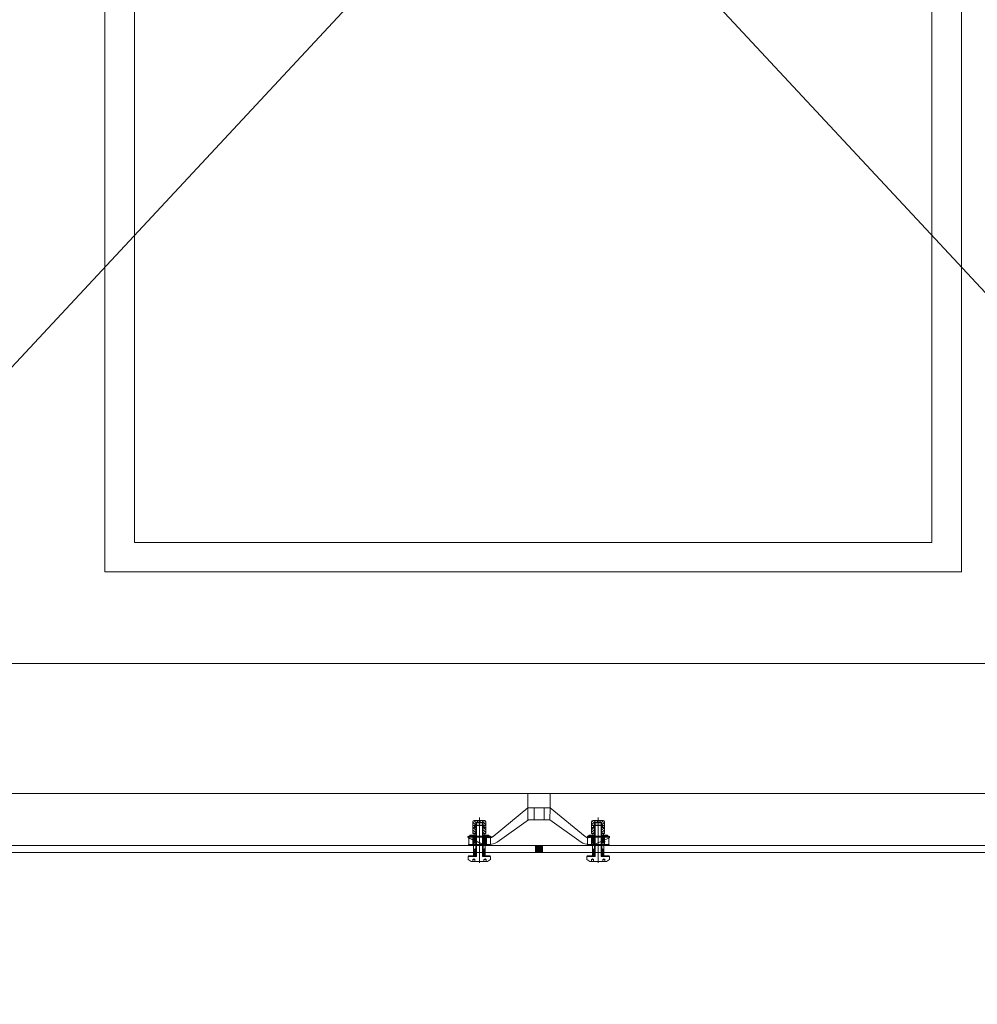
# Model space of a CAD drawing. Header units: inches. Extents: x -647532 to 3008597, y -136987 to 2557681.
# Tile 9 of 153: x 55186 to 56808, y 20635 to 22303. Entities that reach past the tile are written whole.
import ezdxf
from ezdxf import colors
from ezdxf.entities.mleader import LeaderData, LeaderLine
from ezdxf.enums import TextEntityAlignment as Align
from ezdxf.math import Vec2, Vec3

# ---------------------------------------------------------------- set-up
doc = ezdxf.new("R2010")
doc.units = ezdxf.units.IN
doc.header["$MEASUREMENT"] = 0
doc.layers.add('ARCH', color=8, linetype='Continuous')
for name, color, linetype, lineweight in [('FURN', 8, 'Continuous', 5), ('FURN-HATCH', 8, 'Continuous', 5), ('YD-EXTERNAL 4', 8, 'Continuous', 5)]:
    doc.layers.add(name, color=color, linetype=linetype, lineweight=lineweight)
doc.styles.add('ARIAL', font='arial.ttf')
doc.styles.get("Standard").update_dxf_attribs({"font": 'arial.ttf'})

# ---------------------------------------------------------------- blocks, each defined once
blk = doc.blocks.new('_TagSlot')
at = {"color": 0, "linetype": 'ByBlock', "lineweight": -2, "transparency": 16777216}
for p, q in [((-4, 4), (4, 4)), ((-4, -4), (4, -4))]:
    blk.add_line(p, q, dxfattribs=at)
for centre, start, end in [((-4, 0), 90, 270), ((4, 0), 270, 90)]:
    blk.add_arc(centre, 4, start, end, dxfattribs=at)
at = {"layer": 'FURN', "color": 0, "transparency": 16777216, "style": 'ARIAL'}
blk.add_attdef('M-01', text='', height=2.5, dxfattribs=at).set_placement((0, -1.5), align=Align.CENTER)
blk = doc.blocks.new('_DotSmall')
at = {"color": 0, "linetype": 'ByBlock', "const_width": 0.5}
blk.add_lwpolyline([(-0.0625, 0, 1), (0.0625, 0, 1)], format="xyb", close=True, dxfattribs=at)
blk = doc.blocks.new('ARCH')
at = {"layer": 'YD-EXTERNAL 4', "linetype": 'Continuous'}
blk.add_hatch(color=256, dxfattribs=at).paths.add_polyline_path([(56071.606, 20904.366), (56059.606, 20904.366), (56059.606, 20892.366), (56071.606, 20892.366)])
for p, q in [((54705.606, 24112.366), (57405.606, 21212.366)), ((54705.606, 21212.366), (57405.606, 24112.366)), ((57405.606, 21212.365), (54485.606, 21212.365)), ((57405.606, 21212.313), (54705.606, 21212.313)), ((54705.606, 20992.313), (57405.606, 20992.313)), ((56046.606, 20992.366), (56046.606, 20947.866)), ((56084.606, 20967.866), (56084.606, 20992.366)), ((56046.606, 20967.866), (55987.692, 20919.342)), ((56046.606, 20967.866), (56084.606, 20967.866)), ((56057.106, 20967.866), (56057.106, 20947.866)), ((56074.106, 20947.866), (56074.106, 20967.866)), ((56083.606, 20947.866), (56084.606, 20967.866)), ((56084.606, 20967.866), (56143.52, 20919.342)), ((55953.607, 20924.365), (55953.607, 20944.363)), ((55953.607, 20943.721), (55958.607, 20938.722)), ((55955.396, 20946.352), (55959.384, 20942.363)), ((55973.605, 20946.363), (55955.607, 20946.363)), ((55959.606, 20943.363), (55964.606, 20944.363)), ((55959.803, 20946.363), (55962.27, 20943.896)), ((55964.222, 20946.363), (55964.606, 20945.979)), ((55964.606, 20874.765), (55964.606, 20951.718)), ((55964.606, 20945.979), (55966.626, 20943.959)), ((55969.605, 20943.363), (55964.606, 20944.363)), ((55968.641, 20946.363), (55975.605, 20939.399)), ((55973.06, 20946.363), (55975.605, 20943.818)), ((55975.605, 20924.365), (55975.605, 20944.363)), ((56047.606, 20947.866), (55994.443, 20909.901)), ((56046.606, 20947.866), (56083.606, 20947.866)), ((56083.606, 20947.866), (56136.769, 20909.901)), ((56157.152, 20946.363), (56154.607, 20943.818)), ((56161.57, 20946.363), (56154.607, 20939.399)), ((56154.607, 20924.365), (56154.607, 20944.363)), ((56156.607, 20946.363), (56174.605, 20946.363)), ((56160.606, 20943.363), (56165.606, 20944.363)), ((56165.606, 20945.979), (56163.586, 20943.959)), ((56165.606, 20874.765), (56165.606, 20951.718)), ((56165.989, 20946.363), (56165.606, 20945.979)), ((56170.605, 20943.363), (56165.606, 20944.363)), ((56170.408, 20946.363), (56167.941, 20943.896)), ((56174.816, 20946.352), (56170.828, 20942.363)), ((56176.605, 20943.721), (56171.605, 20938.722)), ((56176.605, 20924.365), (56176.605, 20944.363)), ((55953.607, 20939.302), (55954.796, 20938.114)), ((55953.607, 20938.114), (55956.607, 20938.114)), ((55953.607, 20934.614), (55956.607, 20934.614)), ((55953.607, 20930.464), (55958.607, 20925.465)), ((55953.876, 20934.614), (55958.607, 20929.884)), ((55957.607, 20936.364), (55956.607, 20938.114)), ((55956.607, 20934.614), (55956.607, 20938.114)), ((55956.607, 20934.614), (55957.607, 20936.364)), ((55957.221, 20935.689), (55958.607, 20934.303)), ((55958.606, 20937.866), (55959.606, 20938.866)), ((55970.606, 20937.866), (55958.606, 20937.866)), ((55958.606, 20885.331), (55958.606, 20937.866)), ((55970.605, 20942.363), (55958.607, 20942.363)), ((55958.607, 20938.764), (55958.607, 20942.363)), ((55958.607, 20924.365), (55958.607, 20938.764)), ((55959.601, 20939.764), (55959.606, 20943.363)), ((55969.605, 20943.363), (55959.606, 20943.363)), ((55969.606, 20938.866), (55959.606, 20938.866)), ((55959.606, 20885.331), (55959.606, 20938.866)), ((55959.612, 20924.365), (55959.612, 20939.763)), ((55969.6, 20939.764), (55969.605, 20943.363)), ((55970.606, 20937.866), (55969.606, 20938.866)), ((55969.606, 20885.331), (55969.606, 20938.866)), ((55969.609, 20924.365), (55969.609, 20939.755)), ((55970.6, 20938.764), (55970.605, 20942.363)), ((55970.602, 20939.983), (55972.557, 20938.029)), ((55970.605, 20924.365), (55970.605, 20938.764)), ((55970.605, 20935.561), (55975.605, 20930.561)), ((55970.605, 20931.142), (55975.605, 20926.142)), ((55970.606, 20885.331), (55970.606, 20937.866)), ((55971.605, 20936.364), (55972.605, 20938.114)), ((55972.605, 20934.614), (55971.605, 20936.364)), ((55972.605, 20934.614), (55972.605, 20938.114)), ((55975.605, 20938.114), (55972.605, 20938.114)), ((55975.605, 20934.614), (55972.605, 20934.614)), ((56154.607, 20938.114), (56157.607, 20938.114)), ((56159.606, 20935.561), (56154.607, 20930.561)), ((56154.607, 20934.614), (56157.607, 20934.614)), ((56159.606, 20931.142), (56154.607, 20926.142)), ((56157.607, 20934.614), (56157.607, 20938.114)), ((56158.607, 20936.364), (56157.607, 20938.114)), ((56157.607, 20934.614), (56158.607, 20936.364)), ((56159.61, 20939.983), (56157.655, 20938.029)), ((56159.606, 20942.363), (56171.605, 20942.363)), ((56159.612, 20938.764), (56159.606, 20942.363)), ((56159.606, 20937.866), (56160.606, 20938.866)), ((56159.606, 20924.365), (56159.606, 20938.764)), ((56159.606, 20937.866), (56171.606, 20937.866)), ((56159.606, 20885.331), (56159.606, 20937.866)), ((56160.603, 20924.365), (56160.603, 20939.755)), ((56160.606, 20943.363), (56170.605, 20943.363)), ((56160.611, 20939.764), (56160.606, 20943.363)), ((56160.606, 20938.866), (56170.606, 20938.866)), ((56160.606, 20885.331), (56160.606, 20938.866)), ((56170.6, 20924.365), (56170.6, 20939.763)), ((56170.61, 20939.764), (56170.605, 20943.363)), ((56171.606, 20937.866), (56170.606, 20938.866)), ((56170.606, 20885.331), (56170.606, 20938.866)), ((56171.605, 20924.365), (56171.605, 20942.363)), ((56172.991, 20935.689), (56171.605, 20934.303)), ((56176.335, 20934.614), (56171.605, 20929.884)), ((56176.605, 20930.464), (56171.605, 20925.465)), ((56171.606, 20885.331), (56171.606, 20937.866)), ((56172.605, 20936.364), (56173.605, 20938.114)), ((56173.605, 20934.614), (56172.605, 20936.364)), ((56173.605, 20934.614), (56173.605, 20938.114)), ((56176.605, 20938.114), (56173.605, 20938.114)), ((56176.605, 20934.614), (56173.605, 20934.614)), ((56176.605, 20939.302), (56175.416, 20938.114)), ((55967.16, 20907.845), (55945.502, 20917.35)), ((55968.16, 20907.845), (55946.502, 20917.35)), ((55946.606, 20919.866), (55983.606, 20919.866)), ((55946.606, 20905.866), (55946.606, 20919.866)), ((55946.606, 20918.366), (55983.606, 20918.366)), ((55948.411, 20919.866), (55947.106, 20918.561)), ((55947.106, 20918.366), (55947.106, 20919.866)), ((55947.106, 20918.926), (55947.666, 20918.366)), ((55947.934, 20919.866), (55949.434, 20918.366)), ((55948.608, 20919.866), (55948.608, 20921.865)), ((55958.606, 20921.865), (55948.608, 20921.865)), ((55950.178, 20919.866), (55948.678, 20918.366)), ((55948.763, 20919.866), (55948.763, 20919.466)), ((55948.763, 20919.466), (55949.163, 20919.466)), ((55950.774, 20921.865), (55948.774, 20919.866)), ((55949.163, 20919.466), (55949.163, 20919.866)), ((55949.701, 20919.866), (55951.201, 20918.366)), ((55951.946, 20919.866), (55950.446, 20918.366)), ((55953.425, 20921.865), (55951.426, 20919.866)), ((55951.469, 20919.866), (55952.969, 20918.366)), ((55951.968, 20919.866), (55951.968, 20919.466)), ((55951.968, 20919.466), (55952.368, 20919.466)), ((55953.714, 20919.866), (55952.214, 20918.366)), ((55952.368, 20919.466), (55952.368, 20919.866)), ((55953.237, 20919.866), (55958.606, 20914.497)), ((55955.482, 20919.866), (55953.601, 20917.985)), ((55957.25, 20919.866), (55953.601, 20916.217)), ((55958.606, 20919.454), (55953.601, 20914.449)), ((55953.601, 20905.866), (55953.601, 20918.366)), ((55953.601, 20917.734), (55958.606, 20912.729)), ((55958.606, 20917.687), (55953.601, 20912.681)), ((55953.601, 20915.966), (55958.606, 20910.961)), ((55958.606, 20915.919), (55953.601, 20910.914)), ((55953.601, 20914.198), (55958.606, 20909.193)), ((55958.606, 20914.151), (55953.601, 20909.146)), ((55953.601, 20912.431), (55957.666, 20908.366)), ((55953.601, 20910.663), (55955.898, 20908.366)), ((55953.606, 20919.866), (55953.606, 20905.866)), ((55953.607, 20926.045), (55955.287, 20924.365)), ((55958.606, 20924.365), (55953.607, 20924.365)), ((55956.077, 20921.865), (55954.077, 20919.866)), ((55958.606, 20912.383), (55954.588, 20908.366)), ((55954.606, 20919.866), (55954.606, 20905.866)), ((55955.005, 20919.866), (55958.606, 20916.264)), ((55955.607, 20921.865), (55955.607, 20924.365)), ((55958.606, 20910.615), (55956.356, 20908.366)), ((55958.356, 20921.493), (55956.729, 20919.866)), ((55956.773, 20919.866), (55958.606, 20918.032)), ((55958.356, 20919.866), (55958.356, 20924.365)), ((55958.54, 20919.866), (55958.606, 20919.8)), ((55970.605, 20926.723), (55972.963, 20924.365)), ((55975.605, 20924.365), (55970.606, 20924.365)), ((55980.604, 20921.865), (55970.606, 20921.865)), ((55971.392, 20919.866), (55970.606, 20919.08)), ((55973.159, 20919.866), (55970.606, 20917.312)), ((55974.927, 20919.866), (55970.606, 20915.544)), ((55976.695, 20919.866), (55970.606, 20913.777)), ((55970.606, 20918.407), (55975.606, 20913.407)), ((55970.606, 20908.366), (55970.606, 20918.366)), ((55975.606, 20917.009), (55970.606, 20912.009)), ((55970.606, 20916.639), (55975.606, 20911.639)), ((55975.606, 20915.241), (55970.606, 20910.241)), ((55970.606, 20914.871), (55975.606, 20909.871)), ((55975.606, 20913.473), (55970.606, 20908.473)), ((55970.606, 20913.103), (55975.344, 20908.366)), ((55970.606, 20911.335), (55973.576, 20908.366)), ((55970.856, 20919.866), (55970.856, 20924.365)), ((55971.987, 20921.865), (55970.856, 20920.734)), ((55970.915, 20919.866), (55975.606, 20915.174)), ((55974.583, 20918.634), (55971.836, 20919.866)), ((55975.606, 20911.706), (55972.266, 20908.366)), ((55974.639, 20921.865), (55972.639, 20919.866)), ((55972.682, 20919.866), (55975.606, 20916.942)), ((55975.583, 20918.634), (55972.836, 20919.866)), ((55973.605, 20921.865), (55973.605, 20924.365)), ((55974.45, 20919.866), (55975.95, 20918.366)), ((55977.29, 20921.865), (55975.29, 20919.866)), ((55975.606, 20905.866), (55975.606, 20919.866)), ((55976.218, 20919.866), (55977.718, 20918.366)), ((55976.606, 20905.866), (55976.606, 20919.866)), ((55976.844, 20919.466), (55976.844, 20919.866)), ((55977.244, 20919.466), (55976.844, 20919.466)), ((55978.463, 20919.866), (55976.963, 20918.366)), ((55977.244, 20919.866), (55977.244, 20919.466)), ((55979.942, 20921.865), (55977.942, 20919.866)), ((55977.986, 20919.866), (55979.486, 20918.366)), ((55980.049, 20919.684), (55978.73, 20918.366)), ((55979.753, 20919.866), (55980.049, 20919.57)), ((55980.049, 20919.466), (55980.049, 20919.866)), ((55980.449, 20919.466), (55980.049, 20919.466)), ((55980.153, 20919.466), (55981.253, 20918.366)), ((55980.449, 20919.866), (55980.449, 20919.466)), ((55981.998, 20919.866), (55980.498, 20918.366)), ((55980.604, 20919.876), (55980.594, 20919.866)), ((55980.604, 20919.866), (55980.604, 20921.865)), ((55981.521, 20919.866), (55982.106, 20919.281)), ((55982.106, 20919.866), (55982.106, 20918.366)), ((55983.606, 20919.866), (55983.606, 20905.866)), ((56183.606, 20919.866), (56147.606, 20919.866)), ((56147.606, 20919.866), (56147.606, 20905.866)), ((56183.606, 20918.366), (56147.606, 20918.366)), ((56148.691, 20919.866), (56148.106, 20919.281)), ((56148.106, 20919.866), (56148.106, 20918.366)), ((56148.214, 20919.866), (56149.714, 20918.366)), ((56150.058, 20919.466), (56148.958, 20918.366)), ((56149.607, 20921.865), (56159.606, 20921.865)), ((56149.607, 20919.866), (56149.607, 20921.865)), ((56149.607, 20919.876), (56149.618, 20919.866)), ((56149.763, 20919.866), (56149.763, 20919.466)), ((56149.763, 20919.466), (56150.163, 20919.466)), ((56150.458, 20919.866), (56150.163, 20919.57)), ((56150.163, 20919.466), (56150.163, 20919.866)), ((56150.163, 20919.684), (56151.481, 20918.366)), ((56150.27, 20921.865), (56152.27, 20919.866)), ((56152.226, 20919.866), (56150.726, 20918.366)), ((56151.749, 20919.866), (56153.249, 20918.366)), ((56153.994, 20919.866), (56152.494, 20918.366)), ((56152.922, 20921.865), (56154.921, 20919.866)), ((56152.968, 20919.866), (56152.968, 20919.466)), ((56152.968, 20919.466), (56153.368, 20919.466)), ((56153.368, 20919.466), (56153.368, 20919.866)), ((56153.517, 20919.866), (56159.606, 20913.777)), ((56155.762, 20919.866), (56154.262, 20918.366)), ((56154.606, 20905.866), (56154.606, 20919.866)), ((56157.529, 20919.866), (56154.606, 20916.942)), ((56159.297, 20919.866), (56154.606, 20915.174)), ((56159.606, 20918.407), (56154.606, 20913.407)), ((56154.606, 20917.009), (56159.606, 20912.009)), ((56159.606, 20916.639), (56154.606, 20911.639)), ((56154.606, 20915.241), (56159.606, 20910.241)), ((56159.606, 20914.871), (56154.606, 20909.871)), ((56154.606, 20913.473), (56159.606, 20908.473)), ((56154.606, 20911.706), (56157.946, 20908.366)), ((56154.607, 20924.365), (56159.606, 20924.365)), ((56159.606, 20913.103), (56154.868, 20908.366)), ((56155.285, 20919.866), (56159.606, 20915.544)), ((56155.573, 20921.865), (56157.573, 20919.866)), ((56155.628, 20918.634), (56158.376, 20919.866)), ((56156.607, 20921.865), (56156.607, 20924.365)), ((56159.606, 20911.335), (56156.636, 20908.366)), ((56157.052, 20919.866), (56159.606, 20917.312)), ((56159.606, 20926.723), (56157.249, 20924.365)), ((56158.225, 20921.865), (56159.356, 20920.734)), ((56158.82, 20919.866), (56159.606, 20919.08)), ((56159.356, 20919.866), (56159.356, 20924.365)), ((56159.606, 20908.366), (56159.606, 20918.366)), ((56163.052, 20907.845), (56184.71, 20917.35)), ((56171.606, 20924.365), (56176.605, 20924.365)), ((56171.606, 20921.865), (56181.604, 20921.865)), ((56171.672, 20919.866), (56171.606, 20919.8)), ((56173.439, 20919.866), (56171.606, 20918.032)), ((56175.207, 20919.866), (56171.606, 20916.264)), ((56176.975, 20919.866), (56171.606, 20914.497)), ((56171.606, 20919.454), (56176.611, 20914.449)), ((56176.611, 20917.734), (56171.606, 20912.729)), ((56171.606, 20917.687), (56176.611, 20912.681)), ((56176.611, 20915.966), (56171.606, 20910.961)), ((56171.606, 20915.919), (56176.611, 20910.914)), ((56176.611, 20914.198), (56171.606, 20909.193)), ((56171.606, 20914.151), (56176.611, 20909.146)), ((56171.606, 20912.383), (56175.623, 20908.366)), ((56171.606, 20910.615), (56173.856, 20908.366)), ((56171.856, 20919.866), (56171.856, 20924.365)), ((56171.856, 20921.493), (56173.483, 20919.866)), ((56176.611, 20912.431), (56172.546, 20908.366)), ((56172.962, 20919.866), (56176.611, 20916.217)), ((56174.135, 20921.865), (56176.135, 20919.866)), ((56176.611, 20910.663), (56174.314, 20908.366)), ((56174.605, 20921.865), (56174.605, 20924.365)), ((56174.73, 20919.866), (56176.611, 20917.985)), ((56176.605, 20926.045), (56174.924, 20924.365)), ((56176.498, 20919.866), (56177.998, 20918.366)), ((56176.606, 20919.866), (56176.606, 20905.866)), ((56176.611, 20905.866), (56176.611, 20918.366)), ((56176.786, 20921.865), (56178.786, 20919.866)), ((56178.743, 20919.866), (56177.243, 20918.366)), ((56177.844, 20919.466), (56177.844, 20919.866)), ((56178.244, 20919.466), (56177.844, 20919.466)), ((56178.244, 20919.866), (56178.244, 20919.466)), ((56178.266, 20919.866), (56179.766, 20918.366)), ((56180.51, 20919.866), (56179.01, 20918.366)), ((56179.438, 20921.865), (56181.438, 20919.866)), ((56180.033, 20919.866), (56181.533, 20918.366)), ((56182.278, 20919.866), (56180.778, 20918.366)), ((56181.049, 20919.466), (56181.049, 20919.866)), ((56181.449, 20919.466), (56181.049, 20919.466)), ((56181.449, 20919.866), (56181.449, 20919.466)), ((56181.604, 20919.866), (56181.604, 20921.865)), ((56181.801, 20919.866), (56183.106, 20918.561)), ((56183.106, 20918.926), (56182.546, 20918.366)), ((56183.106, 20918.366), (56183.106, 20919.866)), ((56183.606, 20905.866), (56183.606, 20919.866)), ((55947.066, 20905.866), (55946.106, 20904.905)), ((55946.106, 20904.366), (55946.106, 20905.866)), ((55983.606, 20905.866), (55946.106, 20905.866)), ((55946.106, 20904.723), (55946.463, 20904.366)), ((55946.378, 20905.866), (55947.877, 20904.366)), ((55948.481, 20905.866), (55946.981, 20904.366)), ((55947.792, 20905.866), (55949.292, 20904.366)), ((55949.895, 20905.866), (55948.395, 20904.366)), ((55949.206, 20905.866), (55950.706, 20904.366)), ((55951.309, 20905.866), (55949.809, 20904.366)), ((55950.62, 20905.866), (55952.12, 20904.366)), ((55952.723, 20905.866), (55951.223, 20904.366)), ((55952.034, 20905.866), (55953.534, 20904.366)), ((55954.138, 20905.866), (55952.638, 20904.366)), ((55953.449, 20905.866), (55954.949, 20904.366)), ((55953.601, 20908.895), (55954.13, 20908.366)), ((55953.606, 20908.366), (55958.606, 20908.366)), ((55955.552, 20905.866), (55954.052, 20904.366)), ((55958.606, 20904.115), (55954.857, 20904.115)), ((55954.857, 20887.082), (55954.857, 20904.115)), ((55957.3, 20898.581), (55954.857, 20896.138)), ((55954.857, 20898.031), (55958.357, 20894.531)), ((55958.357, 20896.986), (55954.857, 20893.486)), ((55954.857, 20895.379), (55958.357, 20891.88)), ((55958.357, 20894.334), (55954.857, 20890.835)), ((55954.863, 20905.866), (55956.363, 20904.366)), ((55956.966, 20905.866), (55955.466, 20904.366)), ((55956.277, 20905.866), (55957.777, 20904.366)), ((55958.356, 20905.841), (55956.88, 20904.366)), ((55956.959, 20898.581), (55958.357, 20897.183)), ((55957.691, 20905.866), (55958.356, 20905.201)), ((55958.606, 20908.848), (55958.124, 20908.366)), ((55958.356, 20904.427), (55958.294, 20904.366)), ((55958.356, 20904.366), (55958.356, 20905.866)), ((55958.357, 20887.082), (55958.357, 20904.115)), ((55970.606, 20909.568), (55971.808, 20908.366)), ((55970.606, 20908.366), (55975.611, 20908.366)), ((55974.355, 20904.115), (55970.606, 20904.115)), ((55970.855, 20887.082), (55970.855, 20904.115)), ((55973.209, 20898.581), (55970.855, 20896.226)), ((55970.855, 20897.943), (55974.355, 20894.443)), ((55974.355, 20897.074), (55970.855, 20893.575)), ((55970.855, 20895.291), (55974.355, 20891.791)), ((55974.355, 20894.423), (55970.855, 20890.923)), ((55971.108, 20905.866), (55970.856, 20905.614)), ((55970.856, 20904.366), (55970.856, 20905.866)), ((55970.856, 20905.429), (55971.919, 20904.366)), ((55972.522, 20905.866), (55971.022, 20904.366)), ((55971.833, 20905.866), (55973.333, 20904.366)), ((55973.936, 20905.866), (55972.436, 20904.366)), ((55972.869, 20898.581), (55974.355, 20897.095)), ((55973.247, 20905.866), (55974.747, 20904.366)), ((55975.351, 20905.866), (55973.851, 20904.366)), ((55975.606, 20909.938), (55974.034, 20908.366)), ((55974.355, 20887.082), (55974.355, 20904.115)), ((55974.662, 20905.866), (55976.162, 20904.366)), ((55976.765, 20905.866), (55975.265, 20904.366)), ((55976.076, 20905.866), (55977.576, 20904.366)), ((55978.179, 20905.866), (55976.679, 20904.366)), ((55977.49, 20905.866), (55978.99, 20904.366)), ((55979.593, 20905.866), (55978.093, 20904.366)), ((55978.904, 20905.866), (55980.404, 20904.366)), ((55981.007, 20905.866), (55979.507, 20904.366)), ((55980.318, 20905.866), (55981.818, 20904.366)), ((55982.422, 20905.866), (55980.922, 20904.366)), ((55981.733, 20905.866), (55983.106, 20904.492)), ((55983.106, 20905.136), (55982.336, 20904.366)), ((55983.106, 20904.366), (55983.106, 20905.866)), ((56148.479, 20905.866), (56147.106, 20904.492)), ((56147.106, 20905.866), (56184.106, 20905.866)), ((56147.106, 20904.366), (56147.106, 20905.866)), ((56147.106, 20905.136), (56147.876, 20904.366)), ((56147.79, 20905.866), (56149.29, 20904.366)), ((56149.893, 20905.866), (56148.393, 20904.366)), ((56149.204, 20905.866), (56150.704, 20904.366)), ((56151.308, 20905.866), (56149.808, 20904.366)), ((56150.619, 20905.866), (56152.119, 20904.366)), ((56152.722, 20905.866), (56151.222, 20904.366)), ((56152.033, 20905.866), (56153.533, 20904.366)), ((56154.136, 20905.866), (56152.636, 20904.366)), ((56153.447, 20905.866), (56154.947, 20904.366)), ((56155.55, 20905.866), (56154.05, 20904.366)), ((56159.606, 20908.366), (56154.601, 20908.366)), ((56154.606, 20909.938), (56156.178, 20908.366)), ((56154.861, 20905.866), (56156.361, 20904.366)), ((56156.964, 20905.866), (56155.464, 20904.366)), ((56155.857, 20904.115), (56159.606, 20904.115)), ((56155.857, 20887.082), (56155.857, 20904.115)), ((56157.343, 20898.581), (56155.857, 20897.095)), ((56159.357, 20897.943), (56155.857, 20894.443)), ((56155.857, 20897.074), (56159.357, 20893.575)), ((56159.357, 20895.291), (56155.857, 20891.791)), ((56155.857, 20894.423), (56159.357, 20890.923)), ((56156.275, 20905.866), (56157.775, 20904.366)), ((56158.379, 20905.866), (56156.879, 20904.366)), ((56157.002, 20898.581), (56159.357, 20896.226)), ((56157.69, 20905.866), (56159.19, 20904.366)), ((56159.356, 20905.429), (56158.293, 20904.366)), ((56159.606, 20909.568), (56158.404, 20908.366)), ((56159.104, 20905.866), (56159.356, 20905.614)), ((56159.356, 20904.366), (56159.356, 20905.866)), ((56159.357, 20887.082), (56159.357, 20904.115)), ((56171.606, 20908.848), (56172.088, 20908.366)), ((56176.606, 20908.366), (56171.606, 20908.366)), ((56171.606, 20904.115), (56175.355, 20904.115)), ((56171.855, 20887.082), (56171.855, 20904.115)), ((56173.253, 20898.581), (56171.855, 20897.183)), ((56175.355, 20898.031), (56171.855, 20894.531)), ((56171.855, 20896.986), (56175.355, 20893.486)), ((56175.355, 20895.379), (56171.855, 20891.88)), ((56171.855, 20894.334), (56175.355, 20890.835)), ((56172.521, 20905.866), (56171.856, 20905.201)), ((56171.856, 20904.366), (56171.856, 20905.866)), ((56171.856, 20905.841), (56173.332, 20904.366)), ((56171.856, 20904.427), (56171.917, 20904.366)), ((56173.935, 20905.866), (56172.435, 20904.366)), ((56172.912, 20898.581), (56175.355, 20896.138)), ((56173.246, 20905.866), (56174.746, 20904.366)), ((56175.349, 20905.866), (56173.849, 20904.366)), ((56174.66, 20905.866), (56176.16, 20904.366)), ((56176.763, 20905.866), (56175.263, 20904.366)), ((56175.355, 20887.082), (56175.355, 20904.115)), ((56176.074, 20905.866), (56177.574, 20904.366)), ((56176.611, 20908.895), (56176.081, 20908.366)), ((56178.177, 20905.866), (56176.677, 20904.366)), ((56177.488, 20905.866), (56178.988, 20904.366)), ((56179.592, 20905.866), (56178.092, 20904.366)), ((56178.903, 20905.866), (56180.403, 20904.366)), ((56181.006, 20905.866), (56179.506, 20904.366)), ((56180.317, 20905.866), (56181.817, 20904.366)), ((56182.42, 20905.866), (56180.92, 20904.366)), ((56181.731, 20905.866), (56183.231, 20904.366)), ((56183.834, 20905.866), (56182.334, 20904.366)), ((56183.145, 20905.866), (56184.106, 20904.905)), ((56184.106, 20904.723), (56183.749, 20904.366)), ((56184.106, 20904.366), (56184.106, 20905.866)), ((57725.606, 20892.366), (54385.606, 20892.366)), ((55945.606, 20880.331), (55945.606, 20885.331)), ((55959.606, 20885.331), (55945.606, 20885.331)), ((55950.606, 20877.331), (55945.606, 20880.331)), ((55947.066, 20886.831), (55946.106, 20885.871)), ((55946.106, 20885.331), (55946.106, 20886.831)), ((55958.606, 20886.831), (55946.106, 20886.831)), ((55946.106, 20885.688), (55946.463, 20885.331)), ((55946.378, 20886.831), (55947.877, 20885.331)), ((55948.481, 20886.831), (55946.981, 20885.331)), ((55947.792, 20886.831), (55949.292, 20885.331)), ((55949.895, 20886.831), (55948.395, 20885.331)), ((55949.206, 20886.831), (55950.706, 20885.331)), ((55951.309, 20886.831), (55949.809, 20885.331)), ((55978.606, 20877.331), (55950.606, 20877.331)), ((55950.62, 20886.831), (55952.12, 20885.331)), ((55952.723, 20886.831), (55951.223, 20885.331)), ((55952.034, 20886.831), (55953.534, 20885.331)), ((55954.138, 20886.831), (55952.638, 20885.331)), ((55955.106, 20881.331), (55953.356, 20880.331)), ((55956.856, 20880.331), (55953.356, 20880.331)), ((55953.356, 20880.331), (55953.356, 20877.331)), ((55953.449, 20886.831), (55954.949, 20885.331)), ((55955.552, 20886.831), (55954.052, 20885.331)), ((55954.857, 20892.728), (55958.357, 20889.228)), ((55958.357, 20891.683), (55954.857, 20888.183)), ((55954.857, 20890.076), (55957.851, 20887.082)), ((55954.857, 20887.424), (55955.199, 20887.082)), ((55958.606, 20887.082), (55954.857, 20887.082)), ((55954.863, 20886.831), (55956.363, 20885.331)), ((55956.856, 20880.331), (55955.106, 20881.331)), ((55956.966, 20886.831), (55955.466, 20885.331)), ((55956.277, 20886.831), (55957.777, 20885.331)), ((55958.357, 20889.031), (55956.407, 20887.082)), ((55956.856, 20877.331), (55956.856, 20880.331)), ((55958.356, 20886.807), (55956.88, 20885.331)), ((55957.691, 20886.831), (55958.356, 20886.166)), ((55958.356, 20885.393), (55958.294, 20885.331)), ((55958.356, 20885.331), (55958.356, 20886.831)), ((55958.606, 20892.831), (55958.357, 20892.831)), ((55969.606, 20885.331), (55983.606, 20885.331)), ((55970.855, 20892.831), (55970.606, 20892.831)), ((55974.355, 20887.082), (55970.606, 20887.082)), ((55983.106, 20886.831), (55970.606, 20886.831)), ((55970.855, 20892.639), (55974.355, 20889.14)), ((55974.355, 20891.771), (55970.855, 20888.271)), ((55970.855, 20889.988), (55973.761, 20887.082)), ((55970.855, 20887.336), (55971.109, 20887.082)), ((55971.108, 20886.831), (55970.856, 20886.579)), ((55970.856, 20885.331), (55970.856, 20886.831)), ((55970.856, 20886.394), (55971.919, 20885.331)), ((55972.522, 20886.831), (55971.022, 20885.331)), ((55971.833, 20886.831), (55973.333, 20885.331)), ((55974.355, 20889.119), (55972.317, 20887.082)), ((55974.106, 20881.331), (55972.356, 20880.331)), ((55972.356, 20880.331), (55972.356, 20877.331)), ((55975.856, 20880.331), (55972.356, 20880.331)), ((55973.936, 20886.831), (55972.436, 20885.331)), ((55973.247, 20886.831), (55974.747, 20885.331)), ((55975.351, 20886.831), (55973.851, 20885.331)), ((55975.856, 20880.331), (55974.106, 20881.331)), ((55974.662, 20886.831), (55976.162, 20885.331)), ((55976.765, 20886.831), (55975.265, 20885.331)), ((55975.856, 20877.331), (55975.856, 20880.331)), ((55976.076, 20886.831), (55977.576, 20885.331)), ((55978.179, 20886.831), (55976.679, 20885.331)), ((55977.49, 20886.831), (55978.99, 20885.331)), ((55979.593, 20886.831), (55978.093, 20885.331)), ((55983.606, 20880.331), (55978.606, 20877.331)), ((55978.904, 20886.831), (55980.404, 20885.331)), ((55981.007, 20886.831), (55979.507, 20885.331)), ((55980.318, 20886.831), (55981.818, 20885.331)), ((55982.422, 20886.831), (55980.922, 20885.331)), ((55981.733, 20886.831), (55983.106, 20885.458)), ((55983.106, 20886.101), (55982.336, 20885.331)), ((55983.106, 20885.331), (55983.106, 20886.831)), ((55983.606, 20880.331), (55983.606, 20885.331)), ((56146.606, 20880.331), (56146.606, 20885.331)), ((56146.606, 20885.331), (56160.606, 20885.331)), ((56146.606, 20880.331), (56151.606, 20877.331)), ((56148.479, 20886.831), (56147.106, 20885.458)), ((56147.106, 20886.831), (56159.606, 20886.831)), ((56147.106, 20885.331), (56147.106, 20886.831)), ((56147.106, 20886.101), (56147.876, 20885.331)), ((56147.79, 20886.831), (56149.29, 20885.331)), ((56149.893, 20886.831), (56148.393, 20885.331)), ((56149.204, 20886.831), (56150.704, 20885.331)), ((56151.308, 20886.831), (56149.808, 20885.331)), ((56150.619, 20886.831), (56152.119, 20885.331)), ((56152.722, 20886.831), (56151.222, 20885.331)), ((56151.606, 20877.331), (56179.606, 20877.331)), ((56152.033, 20886.831), (56153.533, 20885.331)), ((56154.136, 20886.831), (56152.636, 20885.331)), ((56153.447, 20886.831), (56154.947, 20885.331)), ((56155.55, 20886.831), (56154.05, 20885.331)), ((56154.356, 20880.331), (56156.106, 20881.331)), ((56154.356, 20877.331), (56154.356, 20880.331)), ((56154.356, 20880.331), (56157.856, 20880.331)), ((56154.861, 20886.831), (56156.361, 20885.331)), ((56156.964, 20886.831), (56155.464, 20885.331)), ((56159.357, 20892.639), (56155.857, 20889.14)), ((56155.857, 20891.771), (56159.357, 20888.271)), ((56155.857, 20889.119), (56157.894, 20887.082)), ((56155.857, 20887.082), (56159.606, 20887.082)), ((56156.106, 20881.331), (56157.856, 20880.331)), ((56156.275, 20886.831), (56157.775, 20885.331)), ((56159.357, 20889.988), (56156.451, 20887.082)), ((56158.379, 20886.831), (56156.879, 20885.331)), ((56157.69, 20886.831), (56159.19, 20885.331)), ((56157.856, 20880.331), (56157.856, 20877.331)), ((56159.356, 20886.394), (56158.293, 20885.331)), ((56159.357, 20887.336), (56159.102, 20887.082)), ((56159.104, 20886.831), (56159.356, 20886.579)), ((56159.356, 20885.331), (56159.356, 20886.831)), ((56159.357, 20892.831), (56159.606, 20892.831)), ((56184.606, 20885.331), (56170.606, 20885.331)), ((56171.606, 20892.831), (56171.855, 20892.831)), ((56171.606, 20887.082), (56175.355, 20887.082)), ((56171.606, 20886.831), (56184.106, 20886.831)), ((56175.355, 20892.728), (56171.855, 20889.228)), ((56171.855, 20891.683), (56175.355, 20888.183)), ((56171.855, 20889.031), (56173.804, 20887.082)), ((56172.521, 20886.831), (56171.856, 20886.166)), ((56171.856, 20885.331), (56171.856, 20886.831)), ((56171.856, 20886.807), (56173.332, 20885.331)), ((56171.856, 20885.393), (56171.917, 20885.331)), ((56175.355, 20890.076), (56172.361, 20887.082)), ((56173.935, 20886.831), (56172.435, 20885.331)), ((56173.246, 20886.831), (56174.746, 20885.331)), ((56173.356, 20880.331), (56175.106, 20881.331)), ((56173.356, 20880.331), (56176.856, 20880.331)), ((56173.356, 20877.331), (56173.356, 20880.331)), ((56175.349, 20886.831), (56173.849, 20885.331)), ((56174.66, 20886.831), (56176.16, 20885.331)), ((56175.355, 20887.424), (56175.012, 20887.082)), ((56175.106, 20881.331), (56176.856, 20880.331)), ((56176.763, 20886.831), (56175.263, 20885.331)), ((56176.074, 20886.831), (56177.574, 20885.331)), ((56178.177, 20886.831), (56176.677, 20885.331)), ((56176.856, 20880.331), (56176.856, 20877.331)), ((56177.488, 20886.831), (56178.988, 20885.331)), ((56179.592, 20886.831), (56178.092, 20885.331)), ((56178.903, 20886.831), (56180.403, 20885.331)), ((56181.006, 20886.831), (56179.506, 20885.331)), ((56179.606, 20877.331), (56184.606, 20880.331)), ((56180.317, 20886.831), (56181.817, 20885.331)), ((56182.42, 20886.831), (56180.92, 20885.331)), ((56181.731, 20886.831), (56183.231, 20885.331)), ((56183.834, 20886.831), (56182.334, 20885.331)), ((56183.145, 20886.831), (56184.106, 20885.871)), ((56184.106, 20885.688), (56183.749, 20885.331)), ((56184.106, 20885.331), (56184.106, 20886.831)), ((56184.606, 20880.331), (56184.606, 20885.331))]:
    blk.add_line(p, q, dxfattribs=at)
at = {"layer": 'YD-EXTERNAL 4', "linetype": 'Continuous', "flags": 128}
for points in [[(54485.606, 20992.366), (57625.606, 20992.366), (57625.606, 24262.366)], [(54385.606, 20904.366), (57713.606, 20904.366)], [(56059.606, 20892.366), (56059.606, 20904.366)], [(56071.606, 20904.366), (56071.606, 20892.366)]]:
    blk.add_lwpolyline(points, dxfattribs=at)
for points in [[(55330.606, 21367.366), (56780.606, 21367.366), (56780.606, 23887.366), (55330.606, 23887.366)], [(55380.606, 21417.366), (56730.606, 21417.366), (56730.606, 23837.366), (55380.606, 23837.366)]]:
    blk.add_lwpolyline(points, close=True, dxfattribs=at)
at = {"layer": 'YD-EXTERNAL 4', "linetype": 'Continuous'}
for centre, radius, start, end in [((55955.607, 20944.363), 2, 90, 180), ((55973.605, 20944.363), 2, 0, 90), ((56156.607, 20944.363), 2, 90, 180), ((56174.605, 20944.363), 2, 0, 90), ((55946.606, 20918.366), 1.5, 90, 222.608822), ((55947.606, 20918.366), 1.5, 90, 222.608822), ((56083.001, 20910.866), 129.496, 177.787192, 182.212808), ((55980.047, 20929.093), 11.8, 242.419983, 304.277295), ((55981.047, 20929.093), 11.8, 242.419983, 304.277295), ((55849.562, 20910.866), 126.143, 357.728345, 2.271655), ((56150.165, 20929.093), 11.8, 235.722705, 297.580017), ((56280.65, 20910.866), 126.143, 177.728345, 182.271655), ((56047.211, 20910.866), 129.496, 357.787192, 2.212808), ((56183.606, 20918.366), 1.5, 317.391178, 90), ((55979.096, 20937.066), 31.2, 249.481325, 299.465747), ((56152.116, 20937.066), 31.2, 240.534253, 290.518675)]:
    blk.add_arc(centre, radius, start, end, dxfattribs=at)
at = {"layer": 'FURN-HATCH', "linetype": 'Continuous'}
ml = blk.add_multileader_block('Standard', dxfattribs=at)
ml.set_content('_TagSlot', color=256, scale=-11.71875)
ml.set_attribute('M-01', 'VNR1', width=0)
ml.set_leader_properties(color=256, linetype='ByLayer', lineweight=-1)
ml.set_arrow_properties(name='DOTSMALL')
ml.build(insert=Vec2(0, 0))
ml.multileader.update_dxf_attribs({"dogleg_length": 115.809, "arrow_head_size": 28.235})
ctx = ml.context
ctx.base_point, ctx.char_height, ctx.arrow_head_size, ctx.landing_gap_size, ctx.plane_origin = Vec3(101476.346, 52296.962), 200, 28.235, 4, Vec3(100757.024, 52076.672)
notes = []
notes.append((ctx, [(0, (0, 0, 0), (0, 0), (1, 0), 1, [])]))
ctx.block.insert, ctx.block.rotation, ctx.block.scale = Vec3(101570.096, 52296.962), 3.14159265, Vec3(-11.71875, 11.71875, 11.71875)
ml = blk.add_multileader_block('Standard', dxfattribs=at)
ml.set_content('_TagSlot', color=256, scale=-11.71875)
ml.set_attribute('M-01', 'VNR1', width=0)
ml.set_leader_properties(color=256, linetype='ByLayer', lineweight=-1)
ml.set_arrow_properties(name='DOTSMALL')
ml.build(insert=Vec2(0, 0))
ml.multileader.update_dxf_attribs({"dogleg_length": 115.809, "arrow_head_size": 28.235})
ctx = ml.context
ctx.base_point, ctx.char_height, ctx.arrow_head_size, ctx.landing_gap_size, ctx.plane_origin = Vec3(97954.669, 52254.917), 200, 28.235, 4, Vec3(97235.347, 52034.627)
notes.append((ctx, [(0, (0, 0, 0), (0, 0), (1, 0), 1, [])]))
ctx.block.insert, ctx.block.rotation, ctx.block.scale = Vec3(98048.419, 52254.917), 3.14159265, Vec3(-11.71875, 11.71875, 11.71875)
ml = blk.add_multileader_block('Standard', dxfattribs=at)
ml.set_content('_TagSlot', color=256, scale=-11.71875)
ml.set_attribute('M-01', 'VNR1', width=0)
ml.set_leader_properties(color=256, linetype='ByLayer', lineweight=-1)
ml.set_arrow_properties(name='DOTSMALL')
ml.build(insert=Vec2(0, 0))
ml.multileader.update_dxf_attribs({"dogleg_length": 115.809, "arrow_head_size": 28.235})
ctx = ml.context
ctx.base_point, ctx.char_height, ctx.arrow_head_size, ctx.landing_gap_size, ctx.plane_origin = Vec3(99751.234, 51693.272), 200, 28.235, 4, Vec3(99031.911, 51472.982)
notes.append((ctx, [(0, (0, 0, 0), (0, 0), (1, 0), 1, [])]))
ctx.block.insert, ctx.block.rotation, ctx.block.scale = Vec3(99844.984, 51693.272), 3.14159265, Vec3(-11.71875, 11.71875, 11.71875)
for ctx, leaders in notes:
    for number, flags, end, landing, length, lines in leaders:
        leader = LeaderData()
        leader.index, (leader.has_last_leader_line, leader.has_dogleg_vector, leader.attachment_direction) = number, flags
        leader.last_leader_point, leader.dogleg_vector, leader.dogleg_length = Vec3(end), Vec3(landing), length
        for number, points, colour, breaks in lines:
            line = LeaderLine()
            line.index, line.vertices, line.color, line.breaks = number, Vec3.list(points), colors.encode_raw_color(colour), breaks
            leader.lines.append(line)
        ctx.leaders.append(leader)

msp = doc.modelspace()

# ---------------------------------------------------------------- block references
at = {"layer": 'ARCH'}
msp.add_blockref('ARCH', (0, 0), dxfattribs=at)

doc.saveas('drawing.dxf')
